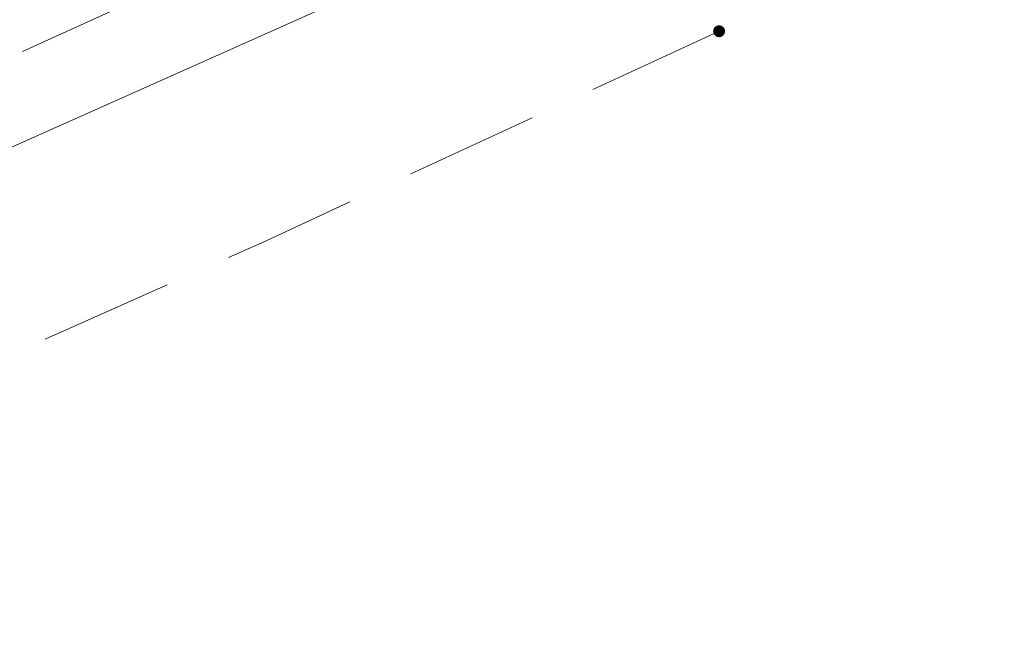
# Model space of a CAD drawing. Header units: metres. Extents: x 8440716 to 8446743, y 5883760 to 5887966.
# Tile 17 of 256: x 8442232.98 to 8442240.34, y 5885670.01 to 5885674.73. Entities that reach past the tile are written whole.
import ezdxf

# ---------------------------------------------------------------- set-up
doc = ezdxf.new("R2010")
doc.units = ezdxf.units.M
doc.header["$MEASUREMENT"] = 0
doc.linetypes.add('1.0_0.5', pattern=[1.5, 1, -0.5])
doc.layers.get('0').update_dxf_attribs({"color": 250, "linetype": 'CONTINUOUS', "lineweight": 5})
for name, color, linetype in [('chodnik', 253, 'CONTINUOUS'), ('pikieta sztuczna', 253, 'CONTINUOUS'), ('przewód telekomunikacyjny podziemny', 253, 'CONTINUOUS')]:
    doc.layers.add(name, color=color, linetype=linetype)

# ---------------------------------------------------------------- blocks, each defined once
blk = doc.blocks.new('PW01')
at = {"linetype": 'Continuous', "lineweight": 13}
h = blk.add_hatch(color=0, dxfattribs=at)
edge = h.paths.add_edge_path()
edge.add_arc((0, 0), 0.045, 0, 360)

msp = doc.modelspace()

# ---------------------------------------------------------------- linework, layer by layer
at = {"layer": 'chodnik', "color": 253, "linetype": '1.0_0.5', "lineweight": 18, "flags": 128}
msp.add_lwpolyline([(8442398.23, 5885762.83), (8442372.93, 5885748.87), (8442372.02, 5885749.46), (8442368.09, 5885747.26), (8442368.08, 5885746.24), (8442363.93, 5885743.94), (8442328.04, 5885724.2), (8442303.92, 5885710.92), (8442294.03, 5885705.48), (8442276.91, 5885696.15), (8442270.65, 5885692.84), (8442261.52, 5885688.13), (8442249.29, 5885682.04), (8442237.27, 5885676.4), (8442233.82, 5885674.86), (8442227.91, 5885672.18), (8442228.68, 5885670.34), (8442234.79, 5885673.06), (8442238.21, 5885674.64), (8442250.22, 5885680.25), (8442262.44, 5885686.36), (8442271.35, 5885690.96), (8442277.86, 5885694.39), (8442295.07, 5885703.76), (8442305.02, 5885709.25), (8442328.98, 5885722.44), (8442364.79, 5885742.15), (8442399.21, 5885760.98), (8442431.58, 5885778.77), (8442465.05, 5885797.22), (8442495.8, 5885814.05), (8442518.04, 5885826.35), (8442520.13, 5885827.5), (8442528.37, 5885832.06), (8442563.43, 5885851.44), (8442599.47, 5885871.24), (8442625.94, 5885885.78), (8442658.84, 5885903.89), (8442691.97, 5885922.16), (8442723.6, 5885939.55), (8442755.59, 5885957.15), (8442785.67, 5885973.69), (8442820.87, 5885992.99), (8442852.82, 5886010.6), (8442885.15, 5886028.42), (8442917.67, 5886046.28), (8442950.17, 5886064.15), (8442982.52, 5886081.96), (8443016.84, 5886100.81), (8443047.49, 5886117.63), (8443079.73, 5886135.39), (8443112.44, 5886153.39), (8443144.78, 5886171.19), (8443160.82, 5886179.99), (8443162.19, 5886180.5), (8443163.41, 5886180.72), (8443164.97, 5886180.7), (8443166.12, 5886180.47), (8443168.87, 5886179.82), (8443169.49, 5886179.73), (8443170.81, 5886179.74), (8443172.11, 5886180.07), (8443173.41, 5886180.59), (8443175.29, 5886181.7), (8443174.34, 5886182.75), (8443173.14, 5886183.92), (8443171.98, 5886184.78), (8443170.89, 5886184.19), (8443169.47, 5886183.69), (8443168.06, 5886183.45), (8443166.42, 5886183.54), (8443164.51, 5886183.65), (8443162.98, 5886183.6), (8443161.61, 5886183.38), (8443160.3, 5886182.95), (8443159.31, 5886182.54), (8443159.73, 5886181.73), (8443143.87, 5886172.95), (8443111.34, 5886155.04), (8443078.93, 5886137.17), (8443046.49, 5886119.33), (8443015.33, 5886102.26), (8442981.67, 5886083.71), (8442949, 5886065.77), (8442916.82, 5886048.03), (8442884.23, 5886030.14), (8442851.95, 5886012.33), (8442819.79, 5885994.66), (8442784.76, 5885975.43), (8442754.61, 5885958.89), (8442722.39, 5885941.13), (8442691.08, 5885923.91), (8442657.91, 5885905.62), (8442625.13, 5885887.6), (8442598.63, 5885873.01), (8442562.69, 5885853.33), (8442527.37, 5885833.89), (8442495.03, 5885816.03), (8442464.1, 5885799.05), (8442430.54, 5885780.59)], close=True, dxfattribs=at)
at = {"layer": 'przewód telekomunikacyjny podziemny', "color": 30, "linetype": 'Continuous', "lineweight": 18, "flags": 128}
msp.add_lwpolyline([(8442316.79, 5885717.27), (8442288.16, 5885701.78), (8442261.6, 5885687.5), (8442247.28, 5885680.22), (8442245.76, 5885679.52), (8442225.65, 5885670.52), (8442207.54, 5885662.12), (8442184.11, 5885653.73), (8442170.52, 5885649.13), (8442158.02, 5885645.48), (8442150.82, 5885643.71), (8442144.09, 5885641.96), (8442143.49, 5885641.81), (8442142.85, 5885641.61), (8442128.4, 5885637.27), (8442127.92, 5885637.14)], dxfattribs=at)

# ---------------------------------------------------------------- block references
at = {"layer": 'pikieta sztuczna', "color": 253, "linetype": 'Continuous', "lineweight": 13}
msp.add_blockref('PW01', (8442238.21, 5885674.64), dxfattribs=at)

doc.saveas('drawing.dxf')
